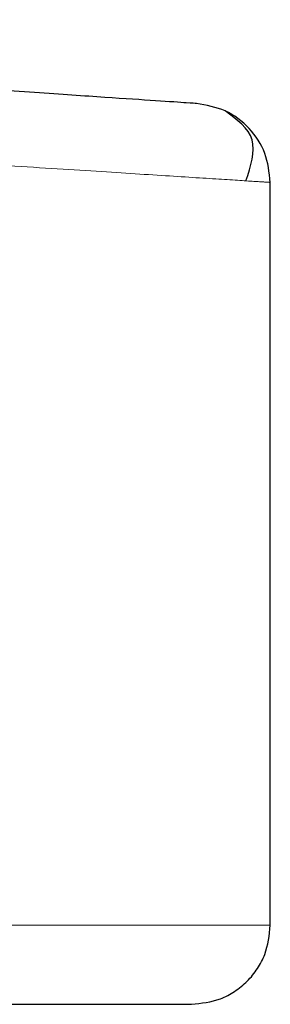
# Model space of a CAD drawing. Header units: millimetres. Extents: x 26 to 239, y 85 to 160.
# Tile 6 of 72: x 41.831 to 41.996, y 85.057 to 85.705. Entities that reach past the tile are written whole.
import ezdxf

# ---------------------------------------------------------------- set-up
doc = ezdxf.new("R2010")
doc.units = ezdxf.units.MM
doc.linetypes.add('PHANTOM', pattern=[12.7, 6.35, -1.27, 1.27, -1.27, 1.27, -1.27])

msp = doc.modelspace()

# ---------------------------------------------------------------- linework, layer by layer
at = {"color": 7, "linetype": 'Continuous', "lineweight": 25}
msp.add_line((41.99632, 85.10876), (41.99632, 85.59795), dxfattribs=at)
at = {"color": 8, "linetype": 'PHANTOM', "lineweight": 18}
msp.add_line((41.99632, 85.10876), (40.98999, 85.10876), dxfattribs=at)
at = {"color": 7, "linetype": 'Continuous', "lineweight": 25}
for points, knots in [([(41.94775, 85.64988), (41.94644, 85.64997), (41.94381, 85.65015), (41.92268, 85.65156), (41.8893, 85.6538), (41.84287, 85.65691), (41.78441, 85.66083), (41.71467, 85.66551), (41.63465, 85.67087), (41.54549, 85.67685), (41.44847, 85.68335), (41.34493, 85.69029), (41.23652, 85.69756), (41.16162, 85.70258), (41.12416, 85.70509)], [0, 0, 0, 0, 0.083266, 0.166495, 0.249769, 0.333065, 0.416338, 0.499665, 0.583021, 0.666359, 0.749751, 0.83317, 0.916563, 1, 1, 1, 1]), ([(41.99632, 85.59795), (41.9956, 85.60448), (41.99417, 85.61754), (41.9831, 85.63426), (41.96715, 85.64643), (41.95422, 85.64873), (41.94775, 85.64988)], [0, 0, 0, 0, 0.2500029, 0.4999975, 0.7499966, 1, 1, 1, 1]), ([(41.98021, 85.59897), (41.98341, 85.60865), (41.98976, 85.62786), (41.97426, 85.6393), (41.96657, 85.64498)], [0, 0, 0, 0, 0.503798, 1, 1, 1, 1]), ([(41.94427, 85.05671), (41.95082, 85.05741), (41.96089, 85.05848), (41.97301, 85.06497), (41.98135, 85.07169), (41.98806, 85.08002), (41.99455, 85.09214), (41.99562, 85.10222), (41.99632, 85.10876)], [0, 0, 0, 0, 0.239463, 0.368343, 0.499989, 0.631636, 0.760522, 1, 1, 1, 1]), ([(40.98999, 85.05671), (41.01822, 85.05671), (41.07655, 85.05671), (41.16609, 85.05671), (41.26109, 85.05671), (41.36077, 85.05671), (41.46372, 85.05671), (41.55726, 85.05671), (41.63996, 85.05671), (41.71134, 85.05671), (41.7769, 85.05671), (41.83444, 85.05671), (41.88197, 85.05671), (41.91721, 85.05671), (41.93998, 85.05671), (41.94284, 85.05671), (41.94427, 85.05671)], [0, 0, 0, 0, 0.056512, 0.116766, 0.180698, 0.251723, 0.32802, 0.409681, 0.474925, 0.543225, 0.614382, 0.68811, 0.76403, 0.841682, 0.920534, 1, 1, 1, 1])]:
    msp.add_open_spline(points, degree=3, knots=knots, dxfattribs=at)
at = {"color": 8, "linetype": 'PHANTOM', "lineweight": 18}
msp.add_open_spline([(41.1278, 85.65316), (41.15938, 85.65115), (41.21869, 85.64738), (41.30648, 85.6418), (41.38906, 85.63655), (41.47172, 85.6313), (41.55003, 85.62632), (41.62399, 85.62163), (41.69024, 85.61741), (41.75833, 85.61308), (41.82521, 85.60883), (41.88655, 85.60493), (41.93507, 85.60184), (41.97005, 85.59962), (41.99222, 85.59821), (41.99495, 85.59804), (41.99632, 85.59795)], degree=3, knots=[0, 0, 0, 0, 0.066619, 0.125141, 0.189875, 0.250255, 0.316305, 0.380007, 0.44136, 0.500366, 0.585654, 0.668945, 0.75024, 0.834102, 0.917353, 1, 1, 1, 1], dxfattribs=at)

doc.saveas('drawing.dxf')
